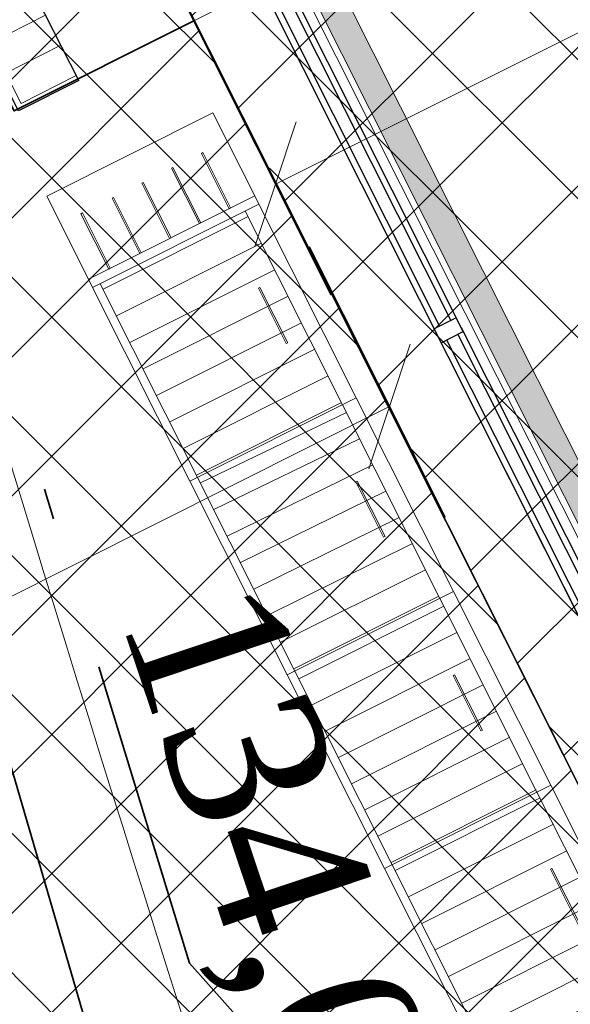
# Model space of a CAD drawing. Header units: metres. Extents: x 7472034 to 8439876, y 5890181 to 5961460.
# Tile 155 of 202: x 8439515.14 to 8439516.92, y 5890394.36 to 5890397.55. Entities that reach past the tile are written whole.
import ezdxf

# ---------------------------------------------------------------- set-up
doc = ezdxf.new("R2010")
doc.units = ezdxf.units.M
doc.header["$MEASUREMENT"] = 0
for name, pattern in [('CENTER', [2, 1.25, -0.25, 0.25, -0.25]), ('DASHDOTX2', [2, 1, -0.5, 0, -0.5]), ('DASHED', [19.049999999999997, 12.7, -6.349999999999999])]:
    doc.linetypes.add(name, pattern=pattern)
doc.layers.get('0').update_dxf_attribs({"linetype": 'CONTINUOUS', "lineweight": 5})
doc.layers.get('Defpoints').update_dxf_attribs({"linetype": 'CONTINUOUS'})
for name, color, linetype, lineweight in [('### Krawężnik', 6, 'CONTINUOUS', 35), ('### rzędne', 172, 'CONTINUOUS', 35), ('_a_widok', 7, 'CONTINUOUS', 5), ('_IS_kd_krata', 114, 'CONTINUOUS', 30), ('drzwi', 7, 'CONTINUOUS', 20), ('dystrybutor', 252, 'CONTINUOUS', 15), ('E_Kable_ziemia2', 10, 'DASHED', 35), ('E_Kanal_iskrob.', 10, 'DASHDOTX2', 35), ('KOLOR-OBIEKT', 21, 'CONTINUOUS', 13), ('ZAG-obrys 018 wymiary', 7, 'CONTINUOUS', 18), ('ZAG-OPIS_020', 7, 'CONTINUOUS', 25)]:
    doc.layers.add(name, color=color, linetype=linetype, lineweight=lineweight)
for name, color, linetype in [('100_rzut_wym_wew', 7, 'CONTINUOUS'), ('Kraw_parking', 7, 'DASHED'), ('ogródek', 5, 'CONTINUOUS'), ('Ściany grube', 51, 'CONTINUOUS'), ('Ślusarka_okienna', 7, 'CONTINUOUS')]:
    doc.layers.add(name, color=color, linetype=linetype)
doc.layers.add('_IS_NO', color=11, linetype='CONTINUOUS', lineweight=20, plot=False)
doc.styles.add('DIM', font='simplex.shx', dxfattribs={"width": 0.8})
doc.styles.add('RS', font='Romans.shx', dxfattribs={"width": 0.7})
doc.styles.add('style2', font='romans.shx', dxfattribs={"width": 0.7, "oblique": 15})
doc.styles.add('wojtek 1', font='times.ttf', dxfattribs={"height": 0.6})
doc.dimstyles.new('DIM-WEW_500', dxfattribs={"dimscale": 5, "dimtxt": 18, "dimasz": 10, "dimexe": 4, "dimexo": 8, "dimgap": 5, "dimtad": 1, "dimlfac": 0.01, "dimzin": 9, "dimdsep": 46, "dimtxsty": 'DIM', "dimblk": 'ARCHTICK', "dimcen": 5, "dimclrt": 112, "dimadec": 4, "dimazin": 2, "dimtfac": 4, "dimtmove": 0, "dimatfit": 3, "dimldrblk": 'ARCHTICK', "dimfxl": 0, "dimtolj": 1, "dimlwd": 13, "dimarcsym": 0})
pattern_1 = [(45, (967499.2092647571, -71042.97165620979), (-0.2245064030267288, 0.2245064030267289), []), (135, (967499.2092647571, -71042.97165620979), (-0.2245064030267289, -0.2245064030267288), [])]

# ---------------------------------------------------------------- blocks, each defined once
blk = doc.blocks.new('A$C6A91272F')
at = {"ltscale": 0.1}
h = blk.add_hatch(color=256, dxfattribs=at)
h.dxf.hatch_style = 1
edge = h.paths.add_edge_path()
edge.add_line((605.8357829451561, 127.6491802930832), (37.33577826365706, 127.6491803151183))
edge.add_line((37.33577817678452, 127.6491802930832), (37.33577817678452, 118.4300506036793))
edge.add_line((37.33577817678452, 118.4300507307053), (606.3781130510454, 118.4300507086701))
edge.add_line((606.3781131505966, 118.4300508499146), (605.8357829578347, 127.6491805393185))
h = blk.add_hatch()
h.set_pattern_fill('ANSI31', color=254, scale=3, angle=225, style=0)
h.set_pattern_definition([(270, (-26277.32799196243, -10331.57305300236), (9.524999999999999, -3.108624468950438e-15), [])])
h.paths.add_polyline_path([(369.7151301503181, 15.45443451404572), (369.7151300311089, 67.754434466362), (299.7151301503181, 67.75443458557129), (299.7151301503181, 15.45443451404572)])
h = blk.add_hatch()
h.set_pattern_fill('ANSI31', color=254, scale=3, angle=225, style=0)
h.set_pattern_definition([(270, (-26207.32799190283, -10331.57305288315), (9.524999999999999, -3.108624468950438e-15), [])])
h.paths.add_polyline_path([(439.7151300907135, 15.45443439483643), (439.7151301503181, 67.754434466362), (369.7151300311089, 67.754434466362), (369.7151301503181, 15.45443451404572)])
h = blk.add_hatch()
h.set_pattern_fill('ANSI31', color=254, scale=3, angle=225, style=0)
h.set_pattern_definition([(270, (-26137.32799196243, -10331.57305276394), (9.524999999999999, -3.108624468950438e-15), [])])
h.paths.add_polyline_path([(509.7151301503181, 15.45443451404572), (509.7151301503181, 67.75443458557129), (439.7151301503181, 67.754434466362), (439.7151300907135, 15.45443439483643)])
h = blk.add_hatch()
h.set_pattern_fill('ANSI31', color=254, scale=3, angle=225, style=0)
h.set_pattern_definition([(270, (-26067.32799196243, -10331.57305288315), (9.524999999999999, -3.108624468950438e-15), [])])
h.paths.add_polyline_path([(579.7151301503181, 15.45443439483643), (579.7151300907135, 67.754434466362), (509.7151301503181, 67.75443458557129), (509.7151301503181, 15.45443451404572)])
blk.add_line((36.83578145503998, 118.4300528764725), (592.8781095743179, 118.4300528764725), dxfattribs=at)
for p, q in [((299.7151300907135, 67.68526923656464), (369.7151301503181, 67.68526923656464)), ((369.7151301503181, 67.68526923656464), (439.7151300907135, 67.68526923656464)), ((439.7151300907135, 67.68526923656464), (509.7151301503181, 67.68526923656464)), ((509.7151301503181, 67.68526923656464), (579.7151300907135, 67.68526923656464)), ((299.7151300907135, 15.38526928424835), (369.7151301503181, 15.38526928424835)), ((369.7151301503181, 15.38526928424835), (439.7151300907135, 15.38526916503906)), ((439.7151300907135, 15.38526916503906), (509.7151301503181, 15.38526928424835)), ((509.7151301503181, 15.38526928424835), (579.7151301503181, 15.38526928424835))]:
    blk.add_line(p, q)
for points in [[(1.335779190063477, 80.64918172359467), (1305.338344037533, 80.64918172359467), (1305.338344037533, 1004.648025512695), (1.335779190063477, 1004.648025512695)], [(36.83577924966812, 105.1491804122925), (592.3357791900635, 105.1491802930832), (592.3357791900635, 116.3991719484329), (36.83577919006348, 116.3991717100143)]]:
    blk.add_lwpolyline(points, close=True, dxfattribs=at)
blk.add_lwpolyline([(296.7151301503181, 12.68526923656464), (266.7151300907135, 12.68526923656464), (266.7151301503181, 72.68526935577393), (296.7151301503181, 72.68526923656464)])
for points in [[(299.7151302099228, 72.68526923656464), (296.7151301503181, 72.68526923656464), (296.7151301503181, 12.68526923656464), (299.7151300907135, 12.68526923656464)], [(299.7151300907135, 12.68526923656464), (369.7151300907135, 12.68526923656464), (369.7151300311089, 72.68526923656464), (299.7151302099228, 72.68526923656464)], [(369.7151300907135, 12.68526923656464), (439.7151302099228, 12.68526923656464), (439.7151301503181, 72.68526923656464), (369.7151300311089, 72.68526923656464)], [(439.7151302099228, 12.68526923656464), (509.7151300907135, 12.68526923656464), (509.7151301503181, 72.68526923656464), (439.7151301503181, 72.68526923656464)], [(509.7151300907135, 12.68526923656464), (579.7151301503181, 12.68526923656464), (579.7151300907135, 72.68526923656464), (509.7151301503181, 72.68526923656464)], [(323.9107751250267, 60.41433012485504), (343.9107751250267, 60.41433036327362), (343.9107750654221, 60.91433012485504), (323.9107750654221, 60.91433012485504)], [(393.9107750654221, 60.41433036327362), (413.9107750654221, 60.41433024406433), (413.9107751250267, 60.91433024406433), (393.9107750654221, 60.91433012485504)], [(463.9107750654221, 60.41433012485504), (483.9107751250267, 60.41433024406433), (483.9107750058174, 60.91433012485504), (463.9107751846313, 60.91433024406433)], [(533.9107751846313, 60.41433024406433), (553.9107751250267, 60.41433036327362), (553.9107751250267, 60.91433024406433), (533.9107750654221, 60.91433012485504)]]:
    blk.add_lwpolyline(points, close=True)
at = {"color": 254}
for points in [[(276.7151300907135, 63.96913647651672), (296.7151300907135, 63.96913635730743), (296.7151300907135, 63.46913647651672), (276.7151301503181, 63.46913647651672)], [(276.7151300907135, 53.22525203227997), (296.7151301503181, 53.22525203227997), (296.7151300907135, 52.72525191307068), (276.7151301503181, 52.72525203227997)], [(276.7151300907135, 42.48136746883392), (296.7151301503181, 42.4813677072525), (296.7151300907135, 41.9813677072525), (276.7151302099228, 41.98136758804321)], [(276.7151301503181, 31.73748314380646), (296.7151301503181, 31.73748314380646), (296.7151301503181, 31.23748326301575), (276.7151301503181, 31.23748302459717)], [(276.7151300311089, 20.51196002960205), (296.7151300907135, 20.51196002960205), (296.7151302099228, 20.01196014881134), (276.7151301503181, 20.01196002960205)]]:
    blk.add_lwpolyline(points, close=True, dxfattribs=at)
at = {"layer": 'dystrybutor', "color": 8, "ltscale": 0.1}
blk.add_line((50.33578497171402, 127.6491825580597), (1282.838341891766, 127.649182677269), dxfattribs=at)
at = {"layer": 'ogródek', "color": 0}
blk.add_lwpolyline([(1305.338344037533, 1004.648025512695), (1.335779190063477, 1004.648025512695), (1.335779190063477, 80.64918172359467), (1305.338344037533, 80.64918172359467)], close=True, dxfattribs=at)
at = {"layer": 'Ślusarka_okienna', "color": 0}
for p, q in [((241.0857791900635, 113.1491825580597), (361.0857793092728, 113.149182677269, 0.25)), ((366.0857791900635, 113.1491825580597), (361.0857793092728, 113.149182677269, 0.25)), ((361.0857793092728, 113.149182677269), (361.0857791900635, 105.149182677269, 0.25)), ((364.5857792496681, 113.1491825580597), (486.0857792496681, 113.149182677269, 0.25)), ((366.0857792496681, 105.149182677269), (366.0857791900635, 113.1491825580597, 0.25)), ((246.0857793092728, 111.149182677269), (361.0857793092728, 111.149182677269, 0.25)), ((366.0857791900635, 111.149182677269), (481.0857791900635, 111.1491825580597, 0.25)), ((246.0857791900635, 107.1491825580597), (361.0857791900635, 107.1491825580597, 0.25)), ((246.0857791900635, 105.1491825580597), (486.0857791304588, 105.149182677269, 0.25)), ((361.0857791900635, 105.149182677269), (366.0857792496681, 105.149182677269, 0.25)), ((366.0857792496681, 107.1491825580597), (481.0857791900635, 107.149182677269, 0.25))]:
    blk.add_line(p, q, dxfattribs=at)
blk = doc.blocks.new('_Oblique')
at = {"color": 0, "linetype": 'ByBlock', "lineweight": -2}
blk.add_line((-0.5, -0.5), (0.5, 0.5), dxfattribs=at)
blk = doc.blocks.new('*D64')
at = {"layer": 'Defpoints', "color": 0, "linetype": 'Continuous', "lineweight": 60}
for p in [(8439515.713674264, 5890397.527040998), (8439516.331695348, 5890396.295724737), (8439513.865617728, 5890394.525171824, -4.322717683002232e-06)]:
    blk.add_point(p, dxfattribs=at)
at = {"layer": 'ZAG-obrys 018 wymiary', "color": 0, "linetype": 'Continuous', "lineweight": -2}
for p, q in [((8439516.072542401, 5890396.812048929), (8439516.511129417, 5890395.938228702)), ((8439513.652015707, 5890394.950742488), (8439513.472581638, 5890395.308238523))]:
    blk.add_line(p, q, dxfattribs=at)
at = {"layer": 'ZAG-obrys 018 wymiary', "color": 0, "linetype": 'Continuous', "lineweight": 13}
blk.add_line((8439513.652015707, 5890394.950742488), (8439516.331695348, 5890396.295724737), dxfattribs=at)
at = {"layer": 'ZAG-obrys 018 wymiary', "color": 0, "linetype": 'Continuous', "lineweight": 13, "xscale": 0.3, "yscale": 0.3, "zscale": 0.3}
for p, rotation in [((8439516.331695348, 5890396.295724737), 26.65294622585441), ((8439513.652015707, 5890394.950742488), 206.6529462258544)]:
    blk.add_blockref('_Oblique', p, dxfattribs=dict(at, rotation=rotation))
at = {"layer": 'ZAG-obrys 018 wymiary', "color": 112, "linetype": 'Continuous', "lineweight": 25, "insert": (8439514.339103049, 5890395.96694083), "char_height": 0.8, "attachment_point": 5, "rotation": 26.65294622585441, "style": 'RS'}
blk.add_mtext('\\A1;3', dxfattribs=at)
blk = doc.blocks.new('_ArchTick')
at = {"layer": '100_rzut_wym_wew', "color": 0, "linetype": 'Continuous', "const_width": 0.15}
blk.add_lwpolyline([(-0.5, -0.5), (0.5, 0.5)], dxfattribs=at)
blk = doc.blocks.new('*D48')
at = {"layer": 'Defpoints', "color": 0, "linetype": 'Continuous', "lineweight": 60}
for p in [(8439522.898040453, 5890403.794841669, 2.493151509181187e-06), (8439514.639453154, 5890399.659210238, 2.493151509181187e-06), (8439515.964052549, 5890397.0140713)]:
    blk.add_point(p, dxfattribs=at)
at = {"layer": 'ZAG-obrys 018 wymiary', "color": 0, "linetype": 'Continuous', "lineweight": -2}
for p, q in [((8439523.256250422, 5890403.079519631), (8439524.401744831, 5890400.792041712)), ((8439514.997663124, 5890398.9438882), (8439516.143157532, 5890396.656410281))]:
    blk.add_line(p, q, dxfattribs=at)
at = {"layer": 'ZAG-obrys 018 wymiary', "color": 0, "linetype": 'Continuous', "lineweight": 13}
blk.add_line((8439524.222639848, 5890401.149702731), (8439515.964052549, 5890397.0140713), dxfattribs=at)
at = {"layer": 'ZAG-obrys 018 wymiary', "color": 0, "linetype": 'Continuous', "lineweight": 13, "xscale": 0.3, "yscale": 0.3, "zscale": 0.3}
for p, rotation in [((8439524.222639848, 5890401.149702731), 26.6002161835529), ((8439515.964052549, 5890397.0140713), 206.6002161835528)]:
    blk.add_blockref('_Oblique', p, dxfattribs=dict(at, rotation=rotation))
at = {"layer": 'ZAG-obrys 018 wymiary', "color": 112, "linetype": 'Continuous', "lineweight": 25, "insert": (8439519.824688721, 5890399.618378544), "char_height": 0.8, "attachment_point": 5, "rotation": 26.60021618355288, "style": 'RS'}
blk.add_mtext('\\A1;9.24', dxfattribs=at)
blk = doc.blocks.new('Elektryk_v3')
at = {"layer": 'E_Kable_ziemia2', "color": 1, "ltscale": 0.1}
blk.add_lwpolyline([(8.019747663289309, -62.25693038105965), (5.782743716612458, -60.0360595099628), (1.545346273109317, -45.53679723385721)], dxfattribs=at)
at = {"layer": 'E_Kanal_iskrob.', "color": 1}
blk.add_lwpolyline([(7.679727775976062, -61.57290587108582), (6.106242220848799, -59.80782759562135), (1.753297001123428, -45.5471321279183)], dxfattribs=at)
blk = doc.blocks.new('*D47')
at = {"layer": 'Defpoints', "color": 0, "linetype": 'Continuous', "lineweight": 60}
for p in [(8439514.6432662, 5890399.651613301, 2.493151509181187e-06), (8439521.586031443, 5890388.545919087), (8439520.492828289, 5890387.997219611, 2.493151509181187e-06)]:
    blk.add_point(p, dxfattribs=at)
at = {"layer": 'ZAG-obrys 018 wymiary', "color": 0, "linetype": 'Continuous', "lineweight": -2}
for p, q in [((8439515.358258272, 5890400.010481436), (8439516.093965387, 5890400.379746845)), ((8439521.207820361, 5890388.356087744), (8439521.943527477, 5890388.725353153))]:
    blk.add_line(p, q, dxfattribs=at)
at = {"layer": 'ZAG-obrys 018 wymiary', "color": 0, "linetype": 'Continuous', "lineweight": 13}
blk.add_line((8439515.736469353, 5890400.200312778), (8439521.586031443, 5890388.545919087), dxfattribs=at)
at = {"layer": 'ZAG-obrys 018 wymiary', "color": 0, "linetype": 'Continuous', "lineweight": 13, "xscale": 0.3, "yscale": 0.3, "zscale": 0.3}
for p, rotation in [((8439515.736469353, 5890400.200312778), 116.6529459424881), ((8439521.586031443, 5890388.545919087), 296.6529459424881)]:
    blk.add_blockref('_Oblique', p, dxfattribs=dict(at, rotation=rotation))
at = {"layer": 'ZAG-obrys 018 wymiary', "color": 112, "linetype": 'Continuous', "lineweight": 25, "insert": (8439518.65365667, 5890395.725783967), "char_height": 0.8, "attachment_point": 5, "rotation": 296.65294594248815, "style": 'RS'}
blk.add_mtext('\\A1;13.04', dxfattribs=at)
blk = doc.blocks.new('A$C1D2679FE')
at = {"layer": 'KOLOR-OBIEKT', "lineweight": 9, "ltscale": 200}
h = blk.add_hatch(dxfattribs=at)
h.set_pattern_fill('ANSI37', color=253, scale=0.1, angle=16)
h.set_pattern_definition([(61, (-7471780.020262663, -5961378.212846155), (-0.2776917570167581, 0.153927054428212), []), (151, (-7471780.020262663, -5961378.212846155), (-0.153927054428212, -0.2776917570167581), [])])
edge = h.paths.add_edge_path()
edge.add_line((196.975401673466, 33.54016214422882), (192.3495923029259, 34.13512154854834))
edge.add_line((192.3495923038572, 34.13512154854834), (187.7176397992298, 34.7308710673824))
edge.add_line((187.7176398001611, 34.7308710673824), (178.5077782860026, 36.15998750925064))
edge.add_line((178.5077782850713, 36.15998750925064), (176.6601969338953, 36.5026140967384))
edge.add_arc((181.3685569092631, 38.18527459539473), 5.000000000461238, 199.6657310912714, 261.1796204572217)
edge.add_line((180.6018702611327, 33.24440507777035), (187.358021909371, 32.19603671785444))
edge.add_line((187.3580219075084, 32.19603671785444), (192.0230219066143, 31.59603671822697))
edge.add_line((192.0230219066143, 31.59603671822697), (196.6880219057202, 30.9960367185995))
edge.add_line((196.6880219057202, 30.9960367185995), (201.9780219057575, 30.48103671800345))
edge.add_line((201.9780219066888, 30.48103671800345), (207.2680219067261, 29.96603671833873))
edge.add_line((207.2680219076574, 29.96603671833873), (216.468021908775, 29.35603671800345))
edge.add_line((216.4680219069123, 29.35603671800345), (221.8830219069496, 29.11103671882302))
edge.add_line((221.8830219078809, 29.11103671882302), (227.2980219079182, 28.86603671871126))
edge.add_line((227.2980219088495, 28.86603671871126), (233.718021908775, 28.60103671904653))
edge.add_line((233.7180219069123, 28.60103671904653), (240.1380219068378, 28.33603671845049))
edge.add_line((240.1380219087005, 28.33603671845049), (245.3280219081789, 28.076036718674))
edge.add_line((245.3280219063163, 28.076036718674), (246.1380219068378, 28.00603671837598))
edge.add_line((246.1380219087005, 28.00603671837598), (248.4280219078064, 27.98603671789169))
edge.add_line((248.4280219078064, 27.98603671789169), (251.4080219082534, 28.33603671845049))
edge.add_line((251.4080219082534, 28.33603671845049), (255.3380219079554, 29.13603671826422))
edge.add_line((255.3380219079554, 29.13603671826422), (258.1480219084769, 30.35603671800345))
edge.add_line((258.1480219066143, 30.35603671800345), (260.6280219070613, 32.076036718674))
edge.add_line((260.6280219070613, 32.076036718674), (262.7080219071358, 34.29603671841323))
edge.add_line((262.7080219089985, 34.29603671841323), (264.3880219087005, 36.826036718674))
edge.add_line((264.3880219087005, 36.826036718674), (265.608021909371, 39.59603671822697))
edge.add_line((265.6080219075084, 39.59603671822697), (266.4080219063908, 42.53603671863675))
edge.add_line((266.4080219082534, 42.53603671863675), (266.6380219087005, 45.60603671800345))
edge.add_line((266.6380219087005, 45.60603671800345), (266.3380219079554, 48.59603671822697))
edge.add_line((266.3380219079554, 48.59603671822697), (265.628021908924, 51.53603671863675))
edge.add_line((265.6280219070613, 51.53603671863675), (264.5280219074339, 54.28603671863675))
edge.add_line((264.5280219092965, 54.28603671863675), (263.3880219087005, 57.11603671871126))
edge.add_line((263.3880219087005, 57.11603671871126), (262.5430219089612, 59.47103671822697))
edge.add_line((262.5430219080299, 59.47103671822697), (261.6980219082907, 61.826036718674))
edge.add_line((261.6980219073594, 61.826036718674), (260.5980219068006, 65.15103671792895))
edge.add_line((260.5980219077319, 65.15103671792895), (259.4980219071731, 68.47603671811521))
edge.add_line((259.4980219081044, 68.47603671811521), (257.3916487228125, 67.77919145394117))
edge.add_line((257.3916487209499, 67.77919145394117), (258.1675714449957, 64.34697791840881))
edge.add_line((258.167571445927, 64.34697791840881), (259.2776264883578, 60.99158426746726))
edge.add_line((259.2776264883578, 60.99158426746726), (260.1334384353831, 58.60645156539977))
edge.add_line((260.1334384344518, 58.60645156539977), (260.9950570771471, 56.20513570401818))
edge.add_line((260.9950570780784, 56.20513570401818), (262.1522789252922, 53.33238322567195))
edge.add_line((262.1522789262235, 53.33238322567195), (263.1827648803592, 50.75616833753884))
edge.add_line((263.1827648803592, 50.75616833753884), (263.8083402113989, 48.16575780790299))
edge.add_line((263.8083402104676, 48.16575780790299), (264.0684198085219, 45.57363114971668))
edge.add_line((264.0684198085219, 45.57363114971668), (263.8734869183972, 42.97170083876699))
edge.add_line((263.8734869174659, 42.97170083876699), (263.1880731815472, 40.45280535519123))
edge.add_line((263.1880731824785, 40.45280535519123), (262.1337886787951, 38.05906103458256))
edge.add_line((262.1337886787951, 38.05906103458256), (260.6936748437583, 35.89031817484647))
edge.add_line((260.6936748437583, 35.89031817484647), (258.9457271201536, 34.02472012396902))
edge.add_line((258.9457271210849, 34.02472012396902), (256.8967191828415, 32.60363397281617))
edge.add_line((256.8967191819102, 32.60363397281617), (254.5645412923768, 31.59108698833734))
edge.add_line((254.5645412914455, 31.59108698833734), (251.0026761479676, 30.86602538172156))
edge.add_line((251.0026761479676, 30.86602538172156), (248.2893446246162, 30.54734550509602))
edge.add_line((248.2893446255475, 30.54734550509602), (246.2595893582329, 30.56507262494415))
edge.add_line((246.2595893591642, 30.56507262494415), (245.5023283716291, 30.63051493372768))
edge.add_line((245.5023283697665, 30.63051493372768), (240.2548571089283, 30.89339403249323))
edge.add_line((240.2548571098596, 30.89339403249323), (233.8236017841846, 31.1588586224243))
edge.add_line((233.8236017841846, 31.1588586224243), (227.4086662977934, 31.42364957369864))
edge.add_line((227.4086662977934, 31.42364957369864), (221.9987299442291, 31.66842047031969))
edge.add_line((221.9987299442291, 31.66842047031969), (217.4544723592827, 31.90290945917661))
edge.add_line((217.4544723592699, 31.90290945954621), (217.0910134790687, 31.92589690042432))
edge.add_line((217.0910134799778, 31.92589689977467), (214.8768218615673, 32.06593639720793))
edge.add_line((214.876821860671, 32.06593639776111), (207.0033997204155, 32.56390146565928))
edge.add_line((207.0033997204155, 32.56390146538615), (202.2260741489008, 33.02899081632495))
edge.add_line((202.2260741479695, 33.02899081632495), (196.975401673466, 33.54016214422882))
blk = doc.blocks.new('A$C2C426404')
at = {"layer": '_IS_NO'}
for points, knots in [([(79.78853077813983, 19.36674957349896), (76.35759393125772, 21.05647175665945), (73.54314721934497, 23.24973176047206), (68.81112178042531, 29.5542766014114), (62.94352867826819, 33.40072623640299), (60.85999413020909, 35.33807434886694), (60.85999381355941, 35.3380749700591)], [0, 0, 0, 0, 2.176379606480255, 10.04614516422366, 21.98881238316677, 21.98881468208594, 21.98881468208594, 21.98881468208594, 21.98881468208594]), ([(50.6228041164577, 30.56321178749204, 1.829566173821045e-06), (53.11749188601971, 30.21319374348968), (56.38514522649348, 30.67444155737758), (60.99540497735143, 30.04553546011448), (68.19327101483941, 22.54355850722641, -2.469325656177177e-08), (70.8769634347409, 19.46133922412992, 5.150448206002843e-09), (74.71212187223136, 14.31917844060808, -1.219795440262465e-09), (78.88802252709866, 13.86142715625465), (82.75564656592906, 12.70757211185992)], [0, 0, 0, 0, 7.578698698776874, 9.67195365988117, 16.27655537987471, 24.33370670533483, 30.35915105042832, 36.79354326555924, 36.79354326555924, 36.79354326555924, 36.79354326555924])]:
    blk.add_open_spline(points, degree=3, knots=knots, dxfattribs=at)
at = {"layer": '_IS_NO', "ltscale": 0.1}
blk.add_open_spline([(81.48853297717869, 15.975331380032), (78.87586907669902, 16.84686399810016), (76.26450027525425, 17.78992713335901), (72.03847445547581, 21.67736706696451), (65.0990158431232, 30.09408769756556), (58.79946133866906, 33.34467344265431), (58.26247850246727, 34.11525447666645)], degree=3, knots=[0, 0, 0, 0, 1.278992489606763, 7.78914044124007, 15.74750070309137, 27.64022902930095, 27.64022902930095, 27.64022902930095, 27.64022902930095], dxfattribs=at)
at = {"layer": '_IS_NO'}
blk.add_open_spline([(78.3531505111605, 22.2925555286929), (78.74320633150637, 24.42176202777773, 2.493151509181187e-06), (74.90350782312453, 33.04146458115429, 2.493151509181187e-06), (75.79141489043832, 33.98871202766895, 2.493151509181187e-06)], degree=3, dxfattribs=at)
at = {"layer": '_IS_NO', "ltscale": 0.1}
blk.add_open_spline([(71.57573245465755, 28.9481848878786), (73.09498849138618, 27.43798242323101), (74.83572548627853, 25.12005668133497), (77.25374373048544, 24.38107688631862)], degree=3, dxfattribs=at)
at = {"layer": '### rzędne', "color": 0, "linetype": 'CENTER', "lineweight": 25, "insert": (74.18734774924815, 29.29215962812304, 6.635853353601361e-07), "char_height": 0.6, "attachment_point": 1, "rotation": 0.43190741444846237, "style": 'style2'}
blk.add_mtext('133,97', dxfattribs=at)
at = {"layer": '_IS_NO', "insert": (77.20114950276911, 29.89162350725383, -2.007742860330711e-06), "char_height": 0.5, "attachment_point": 1, "rotation": 288.55278216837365, "style": 'wojtek 1'}
blk.add_mtext('134,05', dxfattribs=at)
blk = doc.blocks.new('A$C1E3701F3')
at = {"layer": 'Ściany grube', "linetype": 'ByBlock', "lineweight": 9, "ltscale": 15, "elevation": -3.258664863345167e-10}
blk.add_lwpolyline([(236.0004967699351, 159.0851341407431), (136.0004967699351, 159.0851341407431), (136.0004967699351, -0.0001877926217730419), (236.0004967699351, -0.0001877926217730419)], close=True, dxfattribs=at)
at = {"layer": 'Ściany grube', "linetype": 'ByBlock', "lineweight": 9, "ltscale": 15, "elevation": 0.2499999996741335}
blk.add_lwpolyline([(236.0004967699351, 65.08513291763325), (591.0004967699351, 65.08513291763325)], dxfattribs=at)
blk = doc.blocks.new('WPUST_UL')
for points in [[(0, 0.5000000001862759), (0, -0.5000000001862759)], [(0, 0.5000000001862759), (0.5999999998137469, 0.5000000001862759)], [(0.5999999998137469, 0.5000000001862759), (0.5999999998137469, -0.5000000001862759)], [(0, -0.5000000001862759), (0.5999999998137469, -0.5000000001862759)]]:
    blk.add_lwpolyline(points)
at = {"lineweight": 0}
for points in [[(0, 0.4500000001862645), (0.5499999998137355, 0.4500000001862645)], [(0.5499999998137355, 0.4500000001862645), (0.5499999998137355, -0.4500000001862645)], [(0, 0.150000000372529), (0.5499999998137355, 0.150000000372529)], [(0, -0.150000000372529), (0.5499999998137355, -0.150000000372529)], [(0, -0.4500000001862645), (0.5499999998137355, -0.4500000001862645)]]:
    blk.add_lwpolyline(points, dxfattribs=at)

msp = doc.modelspace()

# ---------------------------------------------------------------- hatches: boundary and pattern name
at = {"layer": 'KOLOR-OBIEKT', "lineweight": 9}
h = msp.add_hatch(dxfattribs=at)
h.set_pattern_fill('ANSI37', color=73, scale=0.1)
h.set_pattern_definition(pattern_1)
edge = h.paths.add_edge_path()
edge.add_arc((8439443.60123986, 5890379.17988472), 6.652831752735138, 296.7043321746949, 335.0331150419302)
edge.add_arc((8439476.194075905, 5890367.917634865), 27.87464989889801, 155.1393615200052, 162.3446315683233, ccw=False)
edge.add_arc((8439457.399943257, 5890376.211109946), 7.345078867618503, 127.98309878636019, 152.2023641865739, ccw=False)
edge.add_arc((8439457.741930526, 5890376.488713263), 7.349948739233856, 107.1989600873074, 131.4182254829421, ccw=False)
edge.add_line((8439455.568618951, 5890383.509999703), (8439473.898437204, 5890392.710084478))
edge.add_arc((8439481.742870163, 5890376.384611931), 18.11232128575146, 99.26977735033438, 115.6644084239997, ccw=False)
edge.add_line((8439478.825278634, 5890394.260401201), (8439481.377171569, 5890394.321440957))
edge.add_arc((8439482.909595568, 5890377.390082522), 17.00056533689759, 88.22393661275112, 95.17163768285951, ccw=False)
edge.add_arc((8439482.561499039, 5890405.235869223), 10.88860248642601, 274.6092070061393, 298.9976789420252)
edge.add_arc((8443006.923870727, 5883371.657126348), 7856.29059094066, 116.59181359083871, 116.61107962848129, ccw=False)
edge.add_arc((8439465.895823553, 5890431.340313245), 42.15757971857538, 305.2087751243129, 306.7865132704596)
edge.add_arc((8439488.80074795, 5890400.283338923), 3.577668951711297, 310.8590814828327, 340.7280968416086)
edge.add_line((8439492.177934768, 5890399.102523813), (8439493.275267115, 5890403.980640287))
edge.add_line((8439493.275267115, 5890403.980640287), (8439502.266345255, 5890408.28072203))
edge.add_line((8439502.266345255, 5890408.28072203), (8439504.844191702, 5890407.694009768))
edge.add_line((8439504.844191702, 5890407.694009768), (8439506.125281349, 5890405.329609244))
edge.add_arc((8439507.019670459, 5890405.776898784), 0.9999999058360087, 206.5699188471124, 283.6833393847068)
edge.add_line((8439507.256226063, 5890404.805280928), (8439511.624560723, 5890406.970734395))
edge.add_line((8439511.624560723, 5890406.970734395), (8439511.39896348, 5890407.420225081))
edge.add_line((8439511.39896348, 5890407.420225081), (8439510.561982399, 5890407.017405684))
edge.add_line((8439510.561982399, 5890407.017405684), (8439509.330427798, 5890409.481424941))
edge.add_line((8439509.330427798, 5890409.481424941), (8439512.635426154, 5890411.138401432))
edge.add_line((8439512.635426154, 5890411.138401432), (8439512.638568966, 5890411.136467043))
edge.add_line((8439512.638568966, 5890411.136467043), (8439515.998443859, 5890412.829496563))
edge.add_line((8439515.998443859, 5890412.829496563), (8439517.239018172, 5890410.325621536))
edge.add_line((8439517.239018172, 5890410.325621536), (8439513.919446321, 5890408.633274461))
edge.add_line((8439513.919446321, 5890408.633274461), (8439514.091312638, 5890408.235941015))
edge.add_line((8439514.091312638, 5890408.235941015), (8439518.839102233, 5890410.604261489))
edge.add_line((8439518.839102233, 5890410.604261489), (8439518.585943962, 5890412.843737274))
edge.add_line((8439518.585943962, 5890412.843737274), (8439518.274555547, 5890413.628049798))
edge.add_line((8439518.274555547, 5890413.628049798), (8439517.839658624, 5890414.494365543))
edge.add_line((8439517.839658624, 5890414.494365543), (8439524.310164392, 5890417.742607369))
edge.add_line((8439524.310164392, 5890417.742607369), (8439525.122207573, 5890416.124990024))
edge.add_line((8439525.122207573, 5890416.124990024), (8439526.840645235, 5890414.670893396))
edge.add_line((8439526.840645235, 5890414.670893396), (8439527.244697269, 5890414.489695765))
edge.add_arc((8439552.769967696, 5890317.570311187), 100.2242811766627, 102.79246926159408, 104.75471345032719, ccw=False)
edge.add_arc((8439529.321881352, 5890420.105147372), 4.960037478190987, 284.6730648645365, 320.3902958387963)
edge.add_arc((8435016.013859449, 5889290.11735932), 4655.555010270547, 14.00691021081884, 14.04831962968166)
edge.add_line((8439532.327549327, 5890420.207226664), (8439525.877549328, 5890423.127226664))
edge.add_line((8439525.877549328, 5890423.127226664), (8439431.028022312, 5890376.803268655))
edge.add_line((8439431.028022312, 5890376.803268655), (8439435.479127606, 5890375.417226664))
edge.add_line((8439435.479127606, 5890375.417226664), (8439446.590932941, 5890373.236661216))
edge = h.paths.add_edge_path()
edge.add_arc((8439530.228804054, 5890405.916425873), 3.001836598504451, 99.44813666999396, 208.2631515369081)
edge.add_line((8439527.5848402, 5890404.494990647), (8439533.209264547, 5890393.206690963))
edge.add_line((8439533.209264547, 5890393.206690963), (8439519.17443581, 5890386.185049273))
edge.add_line((8439519.17443581, 5890386.185049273), (8439523.57812012, 5890377.411604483))
edge.add_line((8439523.57812012, 5890377.411604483), (8439517.455507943, 5890374.324033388))
edge.add_line((8439517.455507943, 5890374.324033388), (8439517.445860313, 5890374.319191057))
edge.add_line((8439517.445860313, 5890374.319191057), (8439517.33905848, 5890374.265585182))
edge.add_line((8439517.33905848, 5890374.265585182), (8439516.815779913, 5890375.308140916))
edge.add_line((8439516.815779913, 5890375.308140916), (8439511.370501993, 5890372.574998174))
edge.add_line((8439511.370501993, 5890372.574998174), (8439511.888417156, 5890371.529804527))
edge.add_line((8439511.888417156, 5890371.529804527), (8439506.425671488, 5890368.787948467))
edge.add_line((8439506.425671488, 5890368.787948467), (8439505.890341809, 5890369.841556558))
edge.add_line((8439505.890341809, 5890369.841556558), (8439505.8884594, 5890369.869391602))
edge.add_line((8439505.8884594, 5890369.869391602), (8439500.283276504, 5890366.97762632))
edge.add_line((8439500.283276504, 5890366.97762632), (8439519.478066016, 5890366.160130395))
edge.add_line((8439519.478066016, 5890366.160130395), (8439542.767549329, 5890378.417226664))
edge.add_line((8439542.767549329, 5890378.417226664), (8439538.675788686, 5890394.802262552))
edge.add_line((8439538.675788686, 5890394.802262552), (8439537.066416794, 5890401.238139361))
edge.add_line((8439537.066416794, 5890401.238139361), (8439535.557306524, 5890407.69906358))
edge.add_arc((8439531.145391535, 5890400.872499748), 8.128158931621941, 57.12596579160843, 99.98506404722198)
edge = h.paths.add_edge_path()
edge.add_line((8439470.194509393, 5890384.137651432), (8439461.355169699, 5890379.697090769))
edge.add_line((8439461.355169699, 5890379.697090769), (8439460.080861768, 5890379.068371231))
edge.add_line((8439460.080861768, 5890379.068371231), (8439457.869254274, 5890377.642639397))
edge.add_arc((8439460.609507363, 5890373.444653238), 5.013190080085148, 123.1346622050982, 204.022759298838)
edge.add_line((8439456.030540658, 5890371.403786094), (8439459.447549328, 5890370.707226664))
edge.add_line((8439459.447549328, 5890370.707226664), (8439480.497107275, 5890367.736747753))
edge.add_line((8439480.497107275, 5890367.736747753), (8439497.963342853, 5890367.082590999))
edge.add_line((8439497.963342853, 5890367.082590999), (8439496.62020549, 5890369.722641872))
edge.add_line((8439496.62020549, 5890369.722641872), (8439494.91788047, 5890373.087302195))
edge.add_arc((8439489.468037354, 5890366.363615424), 8.654984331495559, 50.97371617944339, 58.22889977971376)
edge.add_line((8439494.025120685, 5890373.721722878), (8439490.036071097, 5890376.575637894))
edge.add_line((8439490.036071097, 5890376.575637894), (8439489.954459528, 5890375.592465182))
edge.add_line((8439489.954459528, 5890375.592465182), (8439490.917133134, 5890375.538648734))
edge.add_line((8439490.917133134, 5890375.538648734), (8439490.678913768, 5890371.956837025))
edge.add_line((8439490.678913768, 5890371.956837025), (8439482.55041443, 5890372.440399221))
edge.add_line((8439482.55041443, 5890372.440399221), (8439482.851718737, 5890376.020734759))
edge.add_line((8439482.851718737, 5890376.020734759), (8439487.354100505, 5890375.749064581))
edge.add_line((8439487.354100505, 5890375.749064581), (8439487.521080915, 5890378.34061919))
edge.add_line((8439487.521080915, 5890378.34061919), (8439481.803471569, 5890382.401025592))
edge.add_arc((8439487.942466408, 5890392.088814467), 11.46911116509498, 231.6002274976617, 237.6382272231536, ccw=False)
edge.add_line((8439480.818489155, 5890383.100518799), (8439480.351152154, 5890383.41057529))
edge.add_line((8439480.351152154, 5890383.41057529), (8439479.210044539, 5890382.939428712))
edge.add_line((8439479.210044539, 5890382.939428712), (8439480.412913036, 5890383.399613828))
edge.add_arc((8439474.682487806, 5890375.167564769), 10.03017472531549, 55.15777404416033, 116.5800473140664)
h.paths.add_polyline_path([(8439461.898919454, 5890370.792156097), (8439462.257176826, 5890373.552492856)], flags=16)
h = msp.add_hatch(dxfattribs=at)
h.set_pattern_fill('ANSI37', color=253, scale=0.1)
h.set_pattern_definition(pattern_1)
edge = h.paths.add_edge_path()
edge.add_arc((8439529.163071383, 5890420.279666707), 5.193757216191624, 276.50229096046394, 320.0240354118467, ccw=False)
edge.add_line((8439529.751227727, 5890415.119319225), (8439525.812744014, 5890414.153171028))
edge.add_line((8439525.812744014, 5890414.153171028), (8439519.208160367, 5890410.804184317))
edge.add_line((8439519.208160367, 5890410.804184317), (8439517.988028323, 5890410.126512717))
edge.add_line((8439517.988028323, 5890410.126512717), (8439514.091312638, 5890408.235941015))
edge.add_line((8439514.091312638, 5890408.235941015), (8439511.613697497, 5890406.992378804))
edge.add_line((8439511.613697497, 5890406.992378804), (8439509.258949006, 5890405.810485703))
edge.add_line((8439509.258949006, 5890405.810485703), (8439507.371756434, 5890404.83508177))
edge.add_arc((8439506.940777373, 5890405.737469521), 1.000023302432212, 206.5712342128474, 295.5290722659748, ccw=False)
edge.add_line((8439506.046377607, 5890405.290148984), (8439504.844186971, 5890407.693988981))
edge.add_line((8439504.844186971, 5890407.693988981), (8439502.261629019, 5890408.281795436))
edge.add_line((8439502.261629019, 5890408.281795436), (8439499.350132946, 5890407.011538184))
edge.add_line((8439499.350132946, 5890407.011538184), (8439493.30510976, 5890403.995621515))
edge.add_line((8439493.30510976, 5890403.995621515), (8439492.177918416, 5890399.102451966))
edge.add_arc((8439488.801253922, 5890400.282879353), 3.577047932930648, 293.05521913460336, 340.73119789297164, ccw=False)
edge.add_line((8439490.202090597, 5890396.991537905), (8439487.801423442, 5890395.78932472))
edge.add_arc((8439482.51122255, 5890404.317896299), 10.03607286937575, 278.1216072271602, 301.8109775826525, ccw=False)
edge.add_line((8439483.9290645, 5890394.382480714), (8439478.825278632, 5890394.260401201))
edge.add_arc((8439481.742870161, 5890376.384611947), 18.11232126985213, 99.26977735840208, 115.6644084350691)
edge.add_line((8439473.898437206, 5890392.710084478), (8439455.537130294, 5890383.494194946))
edge.add_arc((8439458.368862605, 5890375.380272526), 8.593860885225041, 109.2388197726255, 150.5606865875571)
edge.add_line((8439450.884668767, 5890379.604167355), (8439456.921008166, 5890377.849276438))
edge.add_line((8439456.921008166, 5890377.849276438), (8439458.055979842, 5890377.519316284))
edge.add_arc((8439462.056345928, 5890374.376166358), 5.087466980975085, 112.4172144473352, 141.842727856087, ccw=False)
edge.add_line((8439460.116249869, 5890379.079181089), (8439470.201913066, 5890384.141371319))
edge.add_arc((8439474.670732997, 5890375.058466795), 10.12272227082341, 52.60385305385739, 116.19734301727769, ccw=False)
edge.add_line((8439480.818489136, 5890383.100518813), (8439494.035062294, 5890373.735722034))
edge.add_arc((8439499.404929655, 5890380.165137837), 8.376924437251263, 230.1312663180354, 239.1071883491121)
edge.add_arc((8439492.046879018, 5890368.073539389), 5.778072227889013, 28.405105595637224, 58.05675779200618, ccw=False)
edge.add_line((8439497.129307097, 5890370.822183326), (8439498.920012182, 5890367.249241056))
edge.add_line((8439498.920012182, 5890367.249241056), (8439502.137476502, 5890368.864147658))
edge.add_line((8439502.137476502, 5890368.864147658), (8439500.881438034, 5890371.366619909))
edge.add_arc((8439501.41146424, 5890371.651481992), 0.6017260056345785, 32.69127385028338, 208.2557647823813, ccw=False)
edge.add_line((8439501.917872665, 5890371.97648152), (8439503.213570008, 5890369.395299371))
edge.add_line((8439503.213570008, 5890369.395299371), (8439521.788261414, 5890378.745992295))
edge.add_line((8439521.788261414, 5890378.745992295), (8439512.863585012, 5890396.520876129))
edge.add_arc((8439515.497668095, 5890397.863594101), 2.956566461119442, 115.92003145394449, 207.0101116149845, ccw=False)
edge.add_line((8439514.20530482, 5890400.522744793), (8439524.043376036, 5890405.489377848))
edge.add_line((8439524.043376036, 5890405.489377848), (8439526.586557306, 5890407.103247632))
edge.add_line((8439526.586557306, 5890407.103247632), (8439529.129738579, 5890408.717117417))
edge.add_arc((8439531.212438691, 5890401.016589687), 7.97720296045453, 58.08019787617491, 105.13424418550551, ccw=False)
edge.add_line((8439535.43023892, 5890407.787551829), (8439533.14312037, 5890416.942853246))
edge = h.paths.add_edge_path(flags=16)
edge.add_line((8439502.061371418, 5890393.458260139), (8439496.04637926, 5890390.43770596))
edge.add_arc((8439496.464019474, 5890389.751908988), 0.8029575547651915, 121.3407965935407, 301.694103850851)
edge.add_line((8439496.8858806, 5890389.068700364), (8439502.900872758, 5890392.089254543))
edge.add_arc((8439502.27990767, 5890392.650368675), 0.83692694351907, 317.898520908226, 465.1363795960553)
edge = h.paths.add_edge_path(flags=16)
edge.add_line((8439505.00109902, 5890384.089630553), (8439500.444638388, 5890381.798632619))
edge.add_arc((8439500.084983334, 5890382.51322949), 0.8000002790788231, 116.620304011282, 296.7160130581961, ccw=False)
edge.add_line((8439499.72652247, 5890383.228426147), (8439504.283989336, 5890385.517420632))
edge.add_arc((8439504.642916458, 5890384.80371257), 0.7988791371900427, -63.361719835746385, 116.69803695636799, ccw=False)
at = {"layer": 'KOLOR-OBIEKT', "lineweight": 9, "ltscale": 200}
h = msp.add_hatch(dxfattribs=at)
h.set_pattern_fill('ANSI37', color=231, scale=0.1)
h.set_pattern_definition([(45, (967499.202946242, -71042.94610979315), (-0.2245064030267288, 0.2245064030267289), []), (135, (967499.202946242, -71042.94610979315), (-0.2245064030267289, -0.2245064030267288), [])])
edge = h.paths.add_edge_path()
edge.add_line((8439512.863585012, 5890396.520876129), (8439521.788261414, 5890378.745992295))
edge.add_line((8439521.788261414, 5890378.745992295), (8439503.213570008, 5890369.395299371))
edge.add_line((8439503.213570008, 5890369.395299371), (8439501.917872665, 5890371.97648152))
edge.add_arc((8439501.411425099, 5890371.65154851), 0.6017230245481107, 32.6839302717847, 208.2631083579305)
edge.add_line((8439500.881438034, 5890371.366619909), (8439502.137476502, 5890368.864147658))
edge.add_line((8439502.137476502, 5890368.864147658), (8439498.920012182, 5890367.249241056))
edge.add_line((8439498.920012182, 5890367.249241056), (8439497.129307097, 5890370.822183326))
edge.add_line((8439497.129307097, 5890370.822183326), (8439495.555644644, 5890372.655868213))
edge.add_line((8439495.555644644, 5890372.655868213), (8439494.901445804, 5890373.120452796))
edge.add_line((8439494.901445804, 5890373.120452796), (8439497.963342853, 5890367.082590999))
edge.add_line((8439497.963342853, 5890367.082590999), (8439500.283276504, 5890366.97762632))
edge.add_line((8439500.283276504, 5890366.97762632), (8439505.893878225, 5890369.872187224))
edge.add_line((8439505.893878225, 5890369.872187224), (8439506.425671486, 5890368.787948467))
edge.add_line((8439506.425671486, 5890368.787948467), (8439511.888417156, 5890371.529804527))
edge.add_line((8439511.888417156, 5890371.529804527), (8439511.370501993, 5890372.574998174))
edge.add_line((8439511.370501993, 5890372.574998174), (8439516.815852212, 5890375.308177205))
edge.add_line((8439516.815852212, 5890375.308177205), (8439517.338986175, 5890374.26554889))
edge.add_line((8439517.338986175, 5890374.26554889), (8439523.580028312, 5890377.407811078))
edge.add_line((8439523.580028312, 5890377.407811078), (8439519.172527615, 5890386.188842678))
edge.add_line((8439519.172527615, 5890386.188842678), (8439530.098737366, 5890391.695090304))
edge.add_line((8439530.098737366, 5890391.695090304), (8439523.347480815, 5890405.140094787))
edge.add_line((8439523.347480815, 5890405.140094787), (8439514.198986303, 5890400.548291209))
edge.add_arc((8439515.544616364, 5890397.867007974), 3.00000000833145, 116.6502652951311, 206.6609883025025)
h.paths.add_polyline_path([(8439514.64326723, 5890399.651613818), (8439522.901414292, 5890403.796535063), (8439528.750976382, 5890392.142141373), (8439520.49282829, 5890387.997219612)], flags=16)
at = {"layer": 'KOLOR-OBIEKT', "linetype": 'Continuous', "lineweight": 9}
h = msp.add_hatch(dxfattribs=at)
h.set_pattern_fill('ANSI37', color=31, scale=0.1)
h.set_pattern_definition([(45, (968625.435312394, -70631.92017188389), (-0.2245064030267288, 0.2245064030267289), []), (135, (968625.435312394, -70631.92017188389), (-0.2245064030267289, -0.2245064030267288), [])])
h.paths.add_polyline_path([(8439522.901307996, 5890403.796570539), (8439514.64619356, 5890399.653839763), (8439520.492787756, 5890387.997213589), (8439528.751016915, 5890392.142147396)])

# ---------------------------------------------------------------- linework, layer by layer
at = {"layer": '_a_widok', "lineweight": 35, "elevation": 0.0025}
msp.add_lwpolyline([(8439515.253659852, 5890398.436286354), (8439514.672042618, 5890398.144171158), (8439515.120861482, 5890397.250548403), (8439515.702478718, 5890397.5426636)], dxfattribs=at)
at = {"layer": 'Kraw_parking', "elevation": 2.493151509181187e-06}
for points in [[(8439528.750976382, 5890392.142141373), (8439520.49282829, 5890387.997219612), (8439514.64326723, 5890399.651613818), (8439522.901414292, 5890403.796535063)], [(8439528.750976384, 5890392.142141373), (8439520.49282829, 5890387.997219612), (8439514.643267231, 5890399.651613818), (8439522.901414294, 5890403.796535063)]]:
    msp.add_lwpolyline(points, close=True, dxfattribs=at)

# ---------------------------------------------------------------- block references
at = {"layer": '### Krawężnik', "color": 1, "linetype": 'Continuous', "lineweight": 60, "ltscale": 0.2}
msp.add_blockref('A$C1D2679FE', (8439279.223208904, 5890335.266736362), dxfattribs=at)
at = {"layer": '_a_widok', "color": 0, "linetype": 'Continuous', "lineweight": 60, "ltscale": 0.2}
msp.add_blockref('A$C2C426404', (8439438.733810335, 5890365.88383195), dxfattribs=at)
msp.add_blockref('A$C2C426404', (8439438.733810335, 5890365.88383195), dxfattribs=at)
at = {"layer": '_IS_kd_krata', "lineweight": 25, "xscale": 0.3636363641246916, "yscale": 0.3636363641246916, "zscale": 0.3636363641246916, "rotation": 206.974575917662}
msp.add_blockref('WPUST_UL', (8439515.24721562, 5890397.511123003, 2.139065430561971e-06), dxfattribs=at)
at = {"layer": 'Defpoints', "color": 1, "linetype": 'Continuous', "lineweight": 60, "ltscale": 0.2, "xscale": 0.01, "yscale": 0.01, "zscale": 0.01, "rotation": 296.6679287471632}
msp.add_blockref('A$C1E3701F3', (8439514.06164841, 5890399.359503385), dxfattribs=at)
at = {"layer": 'drzwi', "color": 250, "ltscale": 0.1, "xscale": 0.009999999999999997, "yscale": 0.009999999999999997, "zscale": 0.009999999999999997, "rotation": 296.6529459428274}
msp.add_blockref('A$C6A91272F', (8439513.916480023, 5890399.301771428, 2.493151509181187e-06), dxfattribs=at)
at = {"layer": 'ZAG-OPIS_020', "lineweight": 25}
msp.add_blockref('Elektryk_v3', (8439509.580092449, 5890454.305613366), dxfattribs=at)

# ---------------------------------------------------------------- dimensions: what is measured, and where the dimension line sits
at = {"layer": 'ZAG-obrys 018 wymiary', "linetype": 'Continuous', "lineweight": 25}
dim = msp.add_aligned_dim(p1=(8439522.898040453, 5890403.794841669, 2.493151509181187e-06), p2=(8439514.639453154, 5890399.659210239, 2.493151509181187e-06), distance=2.9582636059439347, dimstyle='DIM-WEW_500', override={"dimscale": 0.1, "dimtxt": 8, "dimasz": 3, "dimgap": 2, "dimlfac": 1, "dimtxsty": 'RS', "dimblk1": 'Oblique', "dimblk2": 'Oblique', "dimsah": 1, "dimfxl": 50, "dimfxlon": 1}, dxfattribs=at)
dim.commit()
dim.dimension.update_dxf_attribs({"geometry": '*D48', "text_midpoint": (8439519.824688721, 5890399.618378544)})
for base, p1, p2, angle, override, picture, middle, dimtype in [((8439521.586031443, 5890388.545919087), (8439514.6432662, 5890399.651613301, 2.493151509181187e-06), (8439520.492828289, 5890387.997219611, 2.493151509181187e-06), 296.65294594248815, {"dimscale": 0.1, "dimtxt": 8, "dimasz": 3, "dimgap": 2, "dimlfac": 1, "dimtxsty": 'RS', "dimblk1": 'Oblique', "dimblk2": 'Oblique', "dimsah": 1, "dimfxl": 50, "dimfxlon": 1, "dimtfill": 1}, '*D47', (8439518.117412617, 5890395.456632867), 161), ((8439516.331695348, 5890396.295724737, 4.322717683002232e-06), (8439513.865617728, 5890394.525171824), (8439515.713674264, 5890397.527040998, 4.322717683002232e-06), 206.6529462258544, {"dimscale": 0.1, "dimtxt": 8, "dimasz": 3, "dimgap": 2, "dimlfac": 1, "dimtxsty": 'RS', "dimblk1": 'Oblique', "dimblk2": 'Oblique', "dimsah": 1, "dimfxl": 50, "dimfxlon": 1}, '*D64', (8439514.608254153, 5890395.430696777, 4.322717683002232e-06), 160)]:
    dim = msp.add_linear_dim(base=base, p1=p1, p2=p2, angle=angle, dimstyle='DIM-WEW_500', override=override, dxfattribs=at)
    dim.commit()
    dim.dimension.update_dxf_attribs({"geometry": picture, "text_midpoint": middle, "dimtype": dimtype})

doc.saveas('drawing.dxf')
